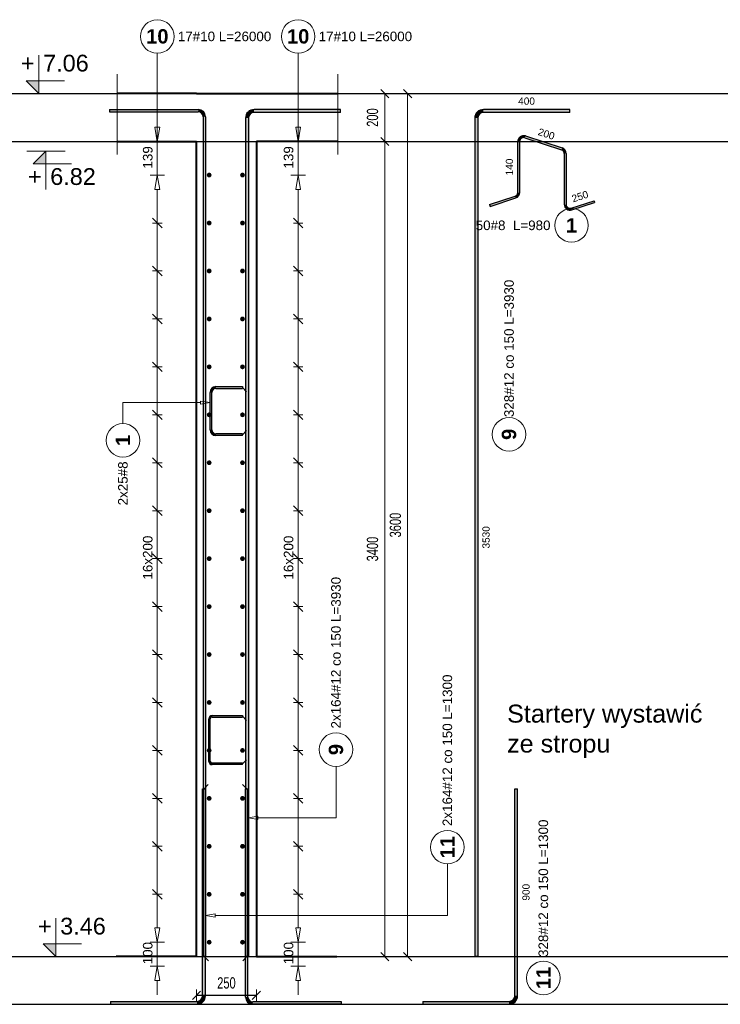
# Model space of a CAD drawing. Extents: x -1474 to 455485, y -101625 to 75879.
# Tile 8 of 40: x 342090 to 345015, y -87552 to -83445. Entities that reach past the tile are written whole.
import ezdxf
from ezdxf.enums import TextEntityAlignment as Align

# ---------------------------------------------------------------- set-up
doc = ezdxf.new("R2010")
doc.units = 0
doc.header["$LTSCALE"] = 10
doc.header["$MEASUREMENT"] = 0
doc.linetypes.add('HIDDEN', pattern=[0.375, 0.25, -0.125])
for name, color, linetype, lineweight in [('P-Linia1', 3, 'Continuous', 40), ('P-Opis', 1, 'Continuous', 18), ('P-Przerywana', 13, 'HIDDEN', 9), ('P-Wymiar', 254, 'Continuous', 9)]:
    doc.layers.add(name, color=color, linetype=linetype, lineweight=lineweight)
for name, color, linetype in [('RCAD_kształt pręta', 7, 'Continuous'), ('RCAD_opis kształtu pręta', 7, 'Continuous'), ('RCAD_opis rozkładu', 7, 'Continuous'), ('RCAD_pręt wyrzucony', 130, 'Continuous'), ('RCAD_pręty punktowe', 7, 'Continuous'), ('RCAD_symbole graficzne', 7, 'Continuous')]:
    doc.layers.add(name, color=color, linetype=linetype)
doc.styles.add('_Fd Opis', font='arial.ttf')
doc.styles.add('ROMANS', font='arial.ttf', dxfattribs={"width": 0.7})
doc.styles.add('style1', font='arial.ttf')
doc.styles.add('style3', font='arialbd.ttf')
doc.dimstyles.new('A25', dxfattribs={"dimscale": 27, "dimtxt": 1.75, "dimasz": 0.05, "dimexe": 0, "dimexo": 0, "dimgap": 1, "dimtad": 1, "dimdec": 4, "dimrnd": 1, "dimdsep": 46, "dimtxsty": 'ROMANS', "dimblk": '[[[[[[[[', "dimcen": 2, "dimdle": 2, "dimse1": 1, "dimse2": 1, "dimclrd": 256, "dimclrt": 1, "dimadec": 0, "dimazin": 0, "dimtfac": 1, "dimtdec": 4, "dimtix": 1, "dimtmove": 2, "dimatfit": 3, "dimldrblk": '[[[[[[[[', "dimfxl": 0, "dimtvp": 0.6, "dimtolj": 1, "dimlwd": -1, "dimarcsym": 0})

# ---------------------------------------------------------------- blocks, each defined once
blk = doc.blocks.new('[[[[[[[[')
at = {"layer": 'P-Wymiar'}
for p, q in [((-12.7, -12.7), (12.7, 12.7)), ((0, 0), (-4.6, 0)), ((0, 18), (0, -18))]:
    blk.add_line(p, q, dxfattribs=at)
blk = doc.blocks.new('*D132')
at = {"layer": 'Defpoints', "color": 0, "transparency": 16777216}
for p in [(342952.1, -83752.9), (343709.6, -83752.9), (342950.2, -87352.9)]:
    blk.add_point(p, dxfattribs=at)
at = {"layer": 'P-Wymiar', "transparency": 16777216}
blk.add_line((343709.6, -87351.6), (343709.6, -83754.3), dxfattribs=at)
at = {"layer": 'P-Wymiar', "transparency": 16777216, "xscale": 1.35, "yscale": 1.35, "zscale": 1.35}
for p, rotation in [((343709.6, -83752.9), 90), ((343709.6, -87352.9), 270)]:
    blk.add_blockref('[[[[[[[[', p, dxfattribs=dict(at, rotation=rotation))
at = {"layer": 'P-Wymiar', "color": 1, "transparency": 16777216, "insert": (343658.5, -85552.9), "char_height": 47.25, "attachment_point": 5, "rotation": 90, "style": 'ROMANS'}
blk.add_mtext('\\A1;3600', dxfattribs=at)
blk = doc.blocks.new('*D133')
at = {"layer": 'Defpoints', "color": 0, "transparency": 16777216}
for p in [(343475.1, -83952.9), (342841.9, -87352.9), (343614.1, -87352.9)]:
    blk.add_point(p, dxfattribs=at)
at = {"layer": 'P-Wymiar', "transparency": 16777216}
blk.add_line((343614.1, -83954.3), (343614.1, -87351.6), dxfattribs=at)
at = {"layer": 'P-Wymiar', "transparency": 16777216, "xscale": 1.35, "yscale": 1.35, "zscale": 1.35}
for p, rotation in [((343614.1, -83952.9), 90), ((343614.1, -87352.9), 270)]:
    blk.add_blockref('[[[[[[[[', p, dxfattribs=dict(at, rotation=rotation))
at = {"layer": 'P-Wymiar', "color": 1, "transparency": 16777216, "insert": (343563, -85652.9), "char_height": 47.25, "attachment_point": 5, "rotation": 90, "style": 'ROMANS'}
blk.add_mtext('\\A1;3400', dxfattribs=at)
blk = doc.blocks.new('*D134')
at = {"layer": 'Defpoints', "color": 0, "transparency": 16777216}
for p in [(343475.1, -83752.9), (343614.1, -83752.9), (343475.1, -83952.9)]:
    blk.add_point(p, dxfattribs=at)
at = {"layer": 'P-Wymiar', "transparency": 16777216}
blk.add_line((343614.1, -83951.6), (343614.1, -83754.3), dxfattribs=at)
at = {"layer": 'P-Wymiar', "transparency": 16777216, "xscale": 1.35, "yscale": 1.35, "zscale": 1.35}
for p, rotation in [((343614.1, -83752.9), 90), ((343614.1, -83952.9), 270)]:
    blk.add_blockref('[[[[[[[[', p, dxfattribs=dict(at, rotation=rotation))
at = {"layer": 'P-Wymiar', "color": 1, "transparency": 16777216, "insert": (343563, -83852.9), "char_height": 47.25, "attachment_point": 5, "rotation": 90, "style": 'ROMANS', "bg_fill": 3, "box_fill_scale": 1.25, "bg_fill_color": 256, "bg_fill_true_color": 13158600, "bg_fill_transparency": 0}
blk.add_mtext('\\A1;200', dxfattribs=at)
blk = doc.blocks.new('*D135')
at = {"transparency": 16777216}
blk.add_line((342829.7, -87514.1), (343077, -87514.1), dxfattribs=at)
at = {"layer": 'Defpoints', "color": 0, "transparency": 16777216}
for p in [(342828.3, -87017.3), (343078.3, -87017.3), (343078.3, -87514.1)]:
    blk.add_point(p, dxfattribs=at)
at = {"transparency": 16777216, "xscale": 1.35, "yscale": 1.35, "zscale": 1.35, "rotation": 180}
blk.add_blockref('[[[[[[[[', (342828.3, -87514.1), dxfattribs=at)
at = {"transparency": 16777216, "xscale": 1.35, "yscale": 1.35, "zscale": 1.35}
blk.add_blockref('[[[[[[[[', (343078.3, -87514.1), dxfattribs=at)
at = {"color": 1, "transparency": 16777216, "insert": (342953.3, -87463), "char_height": 47.25, "attachment_point": 5, "style": 'ROMANS', "bg_fill": 3, "box_fill_scale": 1.25, "bg_fill_color": 256, "bg_fill_true_color": 13158600, "bg_fill_transparency": 0}
blk.add_mtext('\\A1;250', dxfattribs=at)

msp = doc.modelspace()

# ---------------------------------------------------------------- hatches: boundary and pattern name
at = {"layer": 'RCAD_kształt pręta'}
for points in [[(342465.65145, -83829.32691), (342465.65145, -83819.32691), (342835.65145, -83819.32691), (342835.65145, -83829.32691)], [(343428.77184, -83819.32691), (343428.77184, -83831.32691), (343068.77184, -83831.32691), (343068.77184, -83819.32691)], [(342908.92968, -84983.27809), (342908.92968, -84975.27809), (343019.92968, -84975.27809), (343019.92968, -84983.27809)], [(342892.92968, -85155.75508), (342884.92968, -85155.75508), (342884.92968, -84999.27809), (342892.92968, -84999.27809)], [(343019.92968, -85171.75508), (343019.92968, -85179.75508), (342908.92968, -85179.75508), (342908.92968, -85171.75508)], [(342885.92968, -86538.62241), (342879.92968, -86538.62241), (342879.92968, -86361.14543), (342885.92968, -86361.14543)], [(342893.42968, -86353.64543), (342893.42968, -86347.64543), (343019.92968, -86347.64543), (343019.92968, -86353.64543)], [(343019.92968, -86546.12241), (343019.92968, -86552.12241), (342893.42968, -86552.12241), (342893.42968, -86546.12241)]]:
    msp.add_hatch(color=4, dxfattribs=at).paths.add_polyline_path(points, flags=0)
h = msp.add_hatch(color=4, dxfattribs=at)
edge = h.paths.add_edge_path(flags=0)
edge.add_line((342865.65145, -83849.32691), (342855.65145, -83849.32691))
edge.add_arc((342835.65145, -83849.32691), 20, 0, 90)
edge.add_line((342835.65145, -83829.32691), (342835.65145, -83819.32691))
edge.add_arc((342835.65145, -83849.32691), 30, 360, 450, ccw=False)
h = msp.add_hatch(color=4, dxfattribs=at)
edge = h.paths.add_edge_path(flags=0)
edge.add_line((343068.77184, -83819.32691), (343068.77184, -83831.32691))
edge.add_arc((343068.77184, -83855.32691), 24, 90, 180)
edge.add_line((343044.77184, -83855.32691), (343032.77184, -83855.32691))
edge.add_arc((343068.77184, -83855.32691), 36, 450, 540, ccw=False)
h = msp.add_hatch(color=4, dxfattribs=at)
edge = h.paths.add_edge_path(flags=0)
edge.add_line((342908.92968, -84975.27809), (342908.92968, -84983.27809))
edge.add_arc((342908.92968, -84999.27809), 16, 90, 180)
edge.add_line((342892.92968, -84999.27809), (342884.92968, -84999.27809))
edge.add_arc((342908.92968, -84999.27809), 24, 450, 540, ccw=False)
h = msp.add_hatch(color=4, dxfattribs=at)
edge = h.paths.add_edge_path(flags=0)
edge.add_line((342884.92968, -85155.75508), (342892.92968, -85155.75508))
edge.add_arc((342908.92968, -85155.75508), 16, -180, -90)
edge.add_line((342908.92968, -85171.75508), (342908.92968, -85179.75508))
edge.add_arc((342908.92968, -85155.75508), 24, 540, 630, ccw=False)
h = msp.add_hatch(color=4, dxfattribs=at)
edge = h.paths.add_edge_path(flags=0)
edge.add_line((342893.42968, -86347.64543), (342893.42968, -86353.64543))
edge.add_arc((342893.42968, -86361.14543), 7.5, 90, 180)
edge.add_line((342885.92968, -86361.14543), (342879.92968, -86361.14543))
edge.add_arc((342893.42968, -86361.14543), 13.5, 450, 540, ccw=False)
h = msp.add_hatch(color=4, dxfattribs=at)
edge = h.paths.add_edge_path(flags=0)
edge.add_line((342879.92968, -86538.62241), (342885.92968, -86538.62241))
edge.add_arc((342893.42968, -86538.62241), 7.5, -180, -90)
edge.add_line((342893.42968, -86546.12241), (342893.42968, -86552.12241))
edge.add_arc((342893.42968, -86538.62241), 13.5, 540, 630, ccw=False)
at = {"layer": 'RCAD_pręt wyrzucony'}
h = msp.add_hatch(color=4, dxfattribs=at)
edge = h.paths.add_edge_path(flags=0)
edge.add_line((344025.82506, -83819.32691), (344025.82506, -83831.32691))
edge.add_arc((344025.82506, -83855.32691), 24, 90, 180)
edge.add_line((344001.82506, -83855.32691), (343989.82506, -83855.32691))
edge.add_arc((344025.82506, -83855.32691), 36, 450, 540, ccw=False)
for points in [[(344385.82506, -83819.32691), (344385.82506, -83831.32691), (344025.82506, -83831.32691), (344025.82506, -83819.32691)], [(343989.82506, -83855.32691), (344001.82506, -83855.32691), (344001.82506, -87352.93326), (343989.82506, -87352.93326)], [(344198.29691, -83937.42634), (344200.76905, -83929.81789), (344354.78458, -83979.86057), (344352.31244, -83987.46902)], [(344177.35264, -84165.58475), (344169.35264, -84165.58475), (344169.35264, -83952.64324), (344177.35264, -83952.64324)], [(344363.36817, -84002.68592), (344371.36817, -84002.68592), (344371.36817, -84215.62743), (344363.36817, -84215.62743)], [(344053.329, -84223.3195), (344050.85686, -84215.71105), (344158.29691, -84180.80166), (344160.76905, -84188.41011)], [(344394.78458, -84238.45279), (344392.31244, -84230.84434), (344487.39181, -84199.95118), (344489.86394, -84207.55963)], [(344168.72475, -87515.93326), (344156.72475, -87515.93326), (344156.72475, -86652.93326), (344168.72475, -86652.93326)], [(343772.72475, -87551.93326), (343772.72475, -87539.93326), (344132.72475, -87539.93326), (344132.72475, -87551.93326)]]:
    msp.add_hatch(color=4, dxfattribs=at).paths.add_polyline_path(points, flags=0)
h = msp.add_hatch(color=4, dxfattribs=at)
edge = h.paths.add_edge_path(flags=0)
edge.add_line((344200.76905, -83929.81789), (344198.29691, -83937.42634))
edge.add_arc((344193.35264, -83952.64324), 16, 72, 180)
edge.add_line((344177.35264, -83952.64324), (344169.35264, -83952.64324))
edge.add_arc((344193.35264, -83952.64324), 24, 432, 540, ccw=False)
h = msp.add_hatch(color=4, dxfattribs=at)
edge = h.paths.add_edge_path(flags=0)
edge.add_line((344371.36817, -84002.68592), (344363.36817, -84002.68592))
edge.add_arc((344347.36817, -84002.68592), 16, 0, 72)
edge.add_line((344352.31244, -83987.46902), (344354.78458, -83979.86057))
edge.add_arc((344347.36817, -84002.68592), 24, 360, 432, ccw=False)
h = msp.add_hatch(color=4, dxfattribs=at)
edge = h.paths.add_edge_path(flags=0)
edge.add_line((344160.76905, -84188.41011), (344158.29691, -84180.80166))
edge.add_arc((344153.35264, -84165.58475), 16, -72, 0)
edge.add_line((344169.35264, -84165.58475), (344177.35264, -84165.58475))
edge.add_arc((344153.35264, -84165.58475), 24, 288, 360, ccw=False)
h = msp.add_hatch(color=4, dxfattribs=at)
edge = h.paths.add_edge_path(flags=0)
edge.add_line((344363.36817, -84215.62743), (344371.36817, -84215.62743))
edge.add_arc((344387.36817, -84215.62743), 16, 180, 288)
edge.add_line((344392.31244, -84230.84434), (344394.78458, -84238.45279))
edge.add_arc((344387.36817, -84215.62743), 24, 540, 648, ccw=False)
h = msp.add_hatch(color=4, dxfattribs=at)
edge = h.paths.add_edge_path(flags=0)
edge.add_line((344132.72475, -87551.93326), (344132.72475, -87539.93326))
edge.add_arc((344132.72475, -87515.93326), 24, -90.00000001, -0.00000001)
edge.add_line((344156.72475, -87515.93326), (344168.72475, -87515.93326))
edge.add_arc((344132.72475, -87515.93326), 36, 269.99999999, 359.99999999, ccw=False)
at = {"layer": 'RCAD_pręty punktowe'}
h = msp.add_hatch(color=1, dxfattribs=at)
edge = h.paths.add_edge_path(flags=0)
edge.add_arc((342881.17408, -84092.93326), 10, 0, 360, ccw=False)
h = msp.add_hatch(color=1, dxfattribs=at)
edge = h.paths.add_edge_path(flags=0)
edge.add_arc((343020.26442, -84092.93326), 10, 0, 360, ccw=False)
h = msp.add_hatch(color=1, dxfattribs=at)
edge = h.paths.add_edge_path(flags=0)
edge.add_arc((342881.17408, -84292.93326), 10, 0, 360, ccw=False)
h = msp.add_hatch(color=1, dxfattribs=at)
edge = h.paths.add_edge_path(flags=0)
edge.add_arc((343020.26442, -84292.93326), 10, 0, 360, ccw=False)
h = msp.add_hatch(color=1, dxfattribs=at)
edge = h.paths.add_edge_path(flags=0)
edge.add_arc((342881.17408, -84492.93326), 10, 0, 360, ccw=False)
h = msp.add_hatch(color=1, dxfattribs=at)
edge = h.paths.add_edge_path(flags=0)
edge.add_arc((343020.26442, -84492.93326), 10, 0, 360, ccw=False)
h = msp.add_hatch(color=1, dxfattribs=at)
edge = h.paths.add_edge_path(flags=0)
edge.add_arc((342881.17408, -84692.93326), 10, 0, 360, ccw=False)
h = msp.add_hatch(color=1, dxfattribs=at)
edge = h.paths.add_edge_path(flags=0)
edge.add_arc((343020.26442, -84692.93326), 10, 0, 360, ccw=False)
h = msp.add_hatch(color=1, dxfattribs=at)
edge = h.paths.add_edge_path(flags=0)
edge.add_arc((342881.17408, -84892.93326), 10, 0, 360, ccw=False)
h = msp.add_hatch(color=1, dxfattribs=at)
edge = h.paths.add_edge_path(flags=0)
edge.add_arc((343020.26442, -84892.93326), 10, 0, 360, ccw=False)
h = msp.add_hatch(color=1, dxfattribs=at)
edge = h.paths.add_edge_path(flags=0)
edge.add_arc((342881.17408, -85092.93326), 10, 0, 360, ccw=False)
h = msp.add_hatch(color=1, dxfattribs=at)
edge = h.paths.add_edge_path(flags=0)
edge.add_arc((343020.26442, -85092.93326), 10, 0, 360, ccw=False)
h = msp.add_hatch(color=1, dxfattribs=at)
edge = h.paths.add_edge_path(flags=0)
edge.add_arc((342881.17408, -85292.93326), 10, 0, 360, ccw=False)
h = msp.add_hatch(color=1, dxfattribs=at)
edge = h.paths.add_edge_path(flags=0)
edge.add_arc((343020.26442, -85292.93326), 10, 0, 360, ccw=False)
h = msp.add_hatch(color=1, dxfattribs=at)
edge = h.paths.add_edge_path(flags=0)
edge.add_arc((342881.17408, -85492.93326), 10, 0, 360, ccw=False)
h = msp.add_hatch(color=1, dxfattribs=at)
edge = h.paths.add_edge_path(flags=0)
edge.add_arc((343020.26442, -85492.93326), 10, 0, 360, ccw=False)
h = msp.add_hatch(color=1, dxfattribs=at)
edge = h.paths.add_edge_path(flags=0)
edge.add_arc((342881.17408, -85692.93326), 10, 0, 360, ccw=False)
h = msp.add_hatch(color=1, dxfattribs=at)
edge = h.paths.add_edge_path(flags=0)
edge.add_arc((343020.26442, -85692.93326), 10, 0, 360, ccw=False)
h = msp.add_hatch(color=1, dxfattribs=at)
edge = h.paths.add_edge_path(flags=0)
edge.add_arc((342881.17408, -85892.93326), 10, 0, 360, ccw=False)
h = msp.add_hatch(color=1, dxfattribs=at)
edge = h.paths.add_edge_path(flags=0)
edge.add_arc((343020.26442, -85892.93326), 10, 0, 360, ccw=False)
h = msp.add_hatch(color=1, dxfattribs=at)
edge = h.paths.add_edge_path(flags=0)
edge.add_arc((342881.17408, -86092.93326), 10, 0, 360, ccw=False)
h = msp.add_hatch(color=1, dxfattribs=at)
edge = h.paths.add_edge_path(flags=0)
edge.add_arc((343020.26442, -86092.93326), 10, 0, 360, ccw=False)
h = msp.add_hatch(color=1, dxfattribs=at)
edge = h.paths.add_edge_path(flags=0)
edge.add_arc((342881.17408, -86292.93326), 10, 0, 360, ccw=False)
h = msp.add_hatch(color=1, dxfattribs=at)
edge = h.paths.add_edge_path(flags=0)
edge.add_arc((343020.26442, -86292.93326), 10, 0, 360, ccw=False)
h = msp.add_hatch(color=1, dxfattribs=at)
edge = h.paths.add_edge_path(flags=0)
edge.add_arc((342881.17408, -86492.93326), 10, 0, 360, ccw=False)
h = msp.add_hatch(color=1, dxfattribs=at)
edge = h.paths.add_edge_path(flags=0)
edge.add_arc((343020.26442, -86492.93326), 10, 0, 360, ccw=False)
h = msp.add_hatch(color=1, dxfattribs=at)
edge = h.paths.add_edge_path(flags=0)
edge.add_arc((342881.17408, -86692.93326), 10, 0, 360, ccw=False)
h = msp.add_hatch(color=1, dxfattribs=at)
edge = h.paths.add_edge_path(flags=0)
edge.add_arc((343020.26442, -86692.93326), 10, 0, 360, ccw=False)
h = msp.add_hatch(color=1, dxfattribs=at)
edge = h.paths.add_edge_path(flags=0)
edge.add_arc((342881.17408, -86892.93326), 10, 0, 360, ccw=False)
h = msp.add_hatch(color=1, dxfattribs=at)
edge = h.paths.add_edge_path(flags=0)
edge.add_arc((343020.26442, -86892.93326), 10, 0, 360, ccw=False)
at = {"layer": 'RCAD_symbole graficzne'}
for points in [[(342116.94894, -83699.59993), (342170.28227, -83752.93326), (342170.28227, -83699.59993)], [(342146.62391, -84046.2666), (342199.95725, -83992.93326), (342199.95725, -84046.2666)], [(342188.32256, -87299.59993), (342241.6559, -87352.93326), (342241.6559, -87299.59993)]]:
    msp.add_hatch(color=1, dxfattribs=at).paths.add_polyline_path(points, flags=0)

# ---------------------------------------------------------------- linework, layer by layer
at = {"layer": 'Defpoints', "color": 21}
msp.add_xline((232413.86384, -87352.93326), (1, 0), dxfattribs=at)
at = {"layer": 'P-Linia1'}
for p, q in [((342828.34574, -83752.93326), (342497.06766, -83752.93326)), ((343078.34574, -83752.93326), (343418.12273, -83752.93326)), ((343252.81028, -83752.93326), (343412.81028, -83752.93326)), ((342497.06766, -83952.93326), (342828.34574, -83952.93326)), ((342828.34574, -87352.93326), (342828.34574, -83952.93326)), ((343078.34574, -83952.93326), (343078.34574, -87352.93326)), ((343418.12273, -83952.93326), (343078.34574, -83952.93326))]:
    msp.add_line(p, q, dxfattribs=at)
for points in [[(342828.34574, -83752.93326), (343078.34574, -83752.93326)], [(342828.34574, -87352.93326), (342493.22486, -87352.93326)], [(343078.34574, -87352.93326), (343413.46662, -87352.93326)]]:
    msp.add_lwpolyline(points, dxfattribs=at)
at = {"layer": 'P-Przerywana'}
msp.add_line((342828.34574, -83752.93326), (342497.06766, -83752.93326), dxfattribs=at)
for points in [[(342497.06766, -84007.51318), (342497.06766, -83671.77121)], [(343418.12273, -84007.51318), (343418.12273, -83671.77121)]]:
    msp.add_lwpolyline(points, dxfattribs=at)
at = {"layer": 'RCAD_kształt pręta', "color": 4}
for p, q in [((342465.65145, -83819.32691), (342835.65145, -83819.32691)), ((342465.65145, -83819.32691), (342465.65145, -83829.32691)), ((343428.77184, -83819.32691), (343068.77184, -83819.32691)), ((343428.77184, -83831.32691), (343428.77184, -83819.32691)), ((342465.65145, -83829.32691), (342835.65145, -83829.32691)), ((343428.77184, -83831.32691), (343068.77184, -83831.32691)), ((342908.92968, -84975.27809), (343019.92968, -84975.27809)), ((343019.92968, -84975.27809), (343019.92968, -84983.27809)), ((342884.92968, -85155.75508), (342884.92968, -84999.27809)), ((342892.92968, -85155.75508), (342892.92968, -84999.27809)), ((342908.92968, -84983.27809), (343019.92968, -84983.27809)), ((343019.92968, -85171.75508), (342908.92968, -85171.75508)), ((343019.92968, -85179.75508), (342908.92968, -85179.75508)), ((343019.92968, -85179.75508), (343019.92968, -85171.75508)), ((342879.92968, -86538.62241), (342879.92968, -86361.14543)), ((342885.92968, -86538.62241), (342885.92968, -86361.14543)), ((342893.42968, -86347.64543), (343019.92968, -86347.64543)), ((342893.42968, -86353.64543), (343019.92968, -86353.64543)), ((343019.92968, -86347.64543), (343019.92968, -86353.64543)), ((343019.92968, -86546.12241), (342893.42968, -86546.12241)), ((343019.92968, -86552.12241), (342893.42968, -86552.12241)), ((343019.92968, -86552.12241), (343019.92968, -86546.12241)), ((342853.81738, -86652.93326), (342865.81738, -86652.93326)), ((343032.93778, -86652.93326), (343042.93778, -86652.93326)), ((342469.81738, -87539.93326), (342469.81738, -87551.93326)), ((343432.93778, -87551.93326), (343432.93778, -87541.93326))]:
    msp.add_line(p, q, dxfattribs=at)
at = {"layer": 'RCAD_kształt pręta', "color": 2, "lineweight": 5}
for p, q in [((343019.92968, -84979.27809), (343037.42968, -84996.77809)), ((343019.92968, -85175.75508), (343037.42968, -85158.25508)), ((343019.92968, -86350.64543), (343037.42968, -86368.14543)), ((343019.92968, -86549.12241), (343037.42968, -86531.62241)), ((342859.81738, -86652.93326), (342877.31738, -86635.43326)), ((343037.93778, -86652.93326), (343020.43778, -86635.43326))]:
    msp.add_line(p, q, dxfattribs=at)
at = {"layer": 'RCAD_kształt pręta', "color": 4}
for centre, radius, start, end in [((342835.65145, -83849.32691), 30, 0, 90), ((343068.77184, -83855.32691), 36, 90, 180), ((342835.65145, -83849.32691), 20, 0, 90), ((343068.77184, -83855.32691), 24, 90, 180), ((342908.92968, -84999.27809), 24, 90, 180), ((342908.92968, -84999.27809), 16, 90, 180), ((342908.92968, -85155.75508), 24, 180, 270), ((342908.92968, -85155.75508), 16, 180, 270), ((342893.42968, -86361.14543), 13.5, 90, 180), ((342893.42968, -86361.14543), 7.5, 90, 180), ((342893.42968, -86538.62241), 13.5, 180, 270), ((342893.42968, -86538.62241), 7.5, 180, 270)]:
    msp.add_arc(centre, radius, start, end, dxfattribs=at)
at = {"layer": 'RCAD_opis kształtu pręta', "color": 8, "lineweight": 0}
for p, q in [((342521.29018, -85042.18187), (342844.92968, -85042.18187)), ((342521.29018, -85042.18187), (342521.29018, -85129.4199)), ((342844.92968, -85035.5152), (342884.92968, -85042.18187)), ((342844.92968, -85035.5152), (342844.92968, -85048.84854)), ((342884.92968, -85042.18187), (342844.92968, -85048.84854)), ((343410.60722, -86774.04944), (343410.60722, -86559.30508)), ((343044.77184, -86774.04944), (343084.77184, -86767.38278)), ((343084.77184, -86780.71611), (343044.77184, -86774.04944)), ((343084.77184, -86780.71611), (343084.77184, -86767.38278)), ((343410.60722, -86774.04944), (343084.77184, -86774.04944)), ((343875.57431, -87181.22212), (343875.57431, -86966.47775))]:
    msp.add_line(p, q, dxfattribs=at)
for centre in [(342521.29018, -85199.4199), (343410.60722, -86489.30508), (343875.57431, -86896.47775)]:
    msp.add_circle(centre, 70, dxfattribs=at)
at = {"layer": 'RCAD_opis rozkładu', "color": 8, "lineweight": 0}
for p, q in [((342664.75245, -83584.70223), (342664.75245, -83953.64773)), ((343252.58693, -83584.70223), (343252.58693, -83953.64773)), ((342664.75245, -83833.64773), (342664.75245, -83893.64773)), ((343252.58693, -83833.64773), (343252.58693, -83893.64773)), ((342664.75245, -83953.64773), (342654.75245, -83893.64773)), ((342674.75245, -83893.64773), (342654.75245, -83893.64773)), ((342674.75245, -83893.64773), (342664.75245, -83953.64773)), ((343252.58693, -83953.64773), (343242.58693, -83893.64773)), ((343262.58693, -83893.64773), (343242.58693, -83893.64773)), ((343262.58693, -83893.64773), (343252.58693, -83953.64773)), ((342694.75245, -83953.64773), (342634.75245, -83953.64773)), ((342664.75245, -84092.93326), (342664.75245, -83953.64773)), ((343282.58693, -83953.64773), (343222.58693, -83953.64773)), ((343252.58693, -84092.93326), (343252.58693, -83953.64773)), ((342634.75245, -84092.93326), (342694.75245, -84092.93326)), ((342654.75245, -84152.93326), (342664.75245, -84092.93326)), ((342664.75245, -84092.93326), (342674.75245, -84152.93326)), ((343282.58693, -84092.93326), (343222.58693, -84092.93326)), ((343242.58693, -84152.93326), (343252.58693, -84092.93326)), ((343252.58693, -84092.93326), (343262.58693, -84152.93326)), ((342654.75245, -84152.93326), (342674.75245, -84152.93326)), ((342664.75245, -84292.93326), (342664.75245, -84152.93326)), ((343242.58693, -84152.93326), (343262.58693, -84152.93326)), ((343252.58693, -84292.93326), (343252.58693, -84152.93326)), ((342684.75245, -84312.93326), (342644.75245, -84272.93326)), ((343272.58693, -84312.93326), (343232.58693, -84272.93326)), ((342644.75245, -84292.93326), (342684.75245, -84292.93326)), ((342664.75245, -84492.93326), (342664.75245, -84292.93326)), ((343272.58693, -84292.93326), (343232.58693, -84292.93326)), ((343252.58693, -84492.93326), (343252.58693, -84292.93326)), ((342684.75245, -84512.93326), (342644.75245, -84472.93326)), ((343272.58693, -84512.93326), (343232.58693, -84472.93326)), ((342644.75245, -84492.93326), (342684.75245, -84492.93326)), ((342664.75245, -84692.93326), (342664.75245, -84492.93326)), ((343272.58693, -84492.93326), (343232.58693, -84492.93326)), ((343252.58693, -84692.93326), (343252.58693, -84492.93326)), ((342684.75245, -84712.93326), (342644.75245, -84672.93326)), ((343272.58693, -84712.93326), (343232.58693, -84672.93326)), ((342644.75245, -84692.93326), (342684.75245, -84692.93326)), ((342664.75245, -84892.93326), (342664.75245, -84692.93326)), ((343272.58693, -84692.93326), (343232.58693, -84692.93326)), ((343252.58693, -84892.93326), (343252.58693, -84692.93326)), ((342684.75245, -84912.93326), (342644.75245, -84872.93326)), ((342644.75245, -84892.93326), (342684.75245, -84892.93326)), ((342664.75245, -85092.93326), (342664.75245, -84892.93326)), ((343272.58693, -84912.93326), (343232.58693, -84872.93326)), ((343272.58693, -84892.93326), (343232.58693, -84892.93326)), ((343252.58693, -85092.93326), (343252.58693, -84892.93326)), ((342684.75245, -85112.93326), (342644.75245, -85072.93326)), ((342644.75245, -85092.93326), (342684.75245, -85092.93326)), ((342664.75245, -85292.93326), (342664.75245, -85092.93326)), ((343272.58693, -85112.93326), (343232.58693, -85072.93326)), ((343272.58693, -85092.93326), (343232.58693, -85092.93326)), ((343252.58693, -85292.93326), (343252.58693, -85092.93326)), ((342684.75245, -85312.93326), (342644.75245, -85272.93326)), ((342644.75245, -85292.93326), (342684.75245, -85292.93326)), ((342664.75245, -85492.93326), (342664.75245, -85292.93326)), ((343272.58693, -85312.93326), (343232.58693, -85272.93326)), ((343272.58693, -85292.93326), (343232.58693, -85292.93326)), ((343252.58693, -85492.93326), (343252.58693, -85292.93326)), ((342684.75245, -85512.93326), (342644.75245, -85472.93326)), ((342644.75245, -85492.93326), (342684.75245, -85492.93326)), ((342664.75245, -85692.93326), (342664.75245, -85492.93326)), ((343272.58693, -85512.93326), (343232.58693, -85472.93326)), ((343272.58693, -85492.93326), (343232.58693, -85492.93326)), ((343252.58693, -85692.93326), (343252.58693, -85492.93326)), ((342684.75245, -85712.93326), (342644.75245, -85672.93326)), ((343272.58693, -85712.93326), (343232.58693, -85672.93326)), ((342644.75245, -85692.93326), (342684.75245, -85692.93326)), ((342664.75245, -85792.93326), (342664.75245, -85692.93326)), ((343272.58693, -85692.93326), (343232.58693, -85692.93326)), ((343252.58693, -85792.93326), (343252.58693, -85692.93326)), ((342664.75245, -85792.93326), (342664.75245, -85892.93326)), ((343252.58693, -85792.93326), (343252.58693, -85892.93326)), ((342644.75245, -85872.93326), (342684.75245, -85912.93326)), ((343232.58693, -85872.93326), (343272.58693, -85912.93326)), ((342644.75245, -85892.93326), (342684.75245, -85892.93326)), ((342664.75245, -85892.93326), (342664.75245, -86092.93326)), ((343272.58693, -85892.93326), (343232.58693, -85892.93326)), ((343252.58693, -85892.93326), (343252.58693, -86092.93326)), ((342644.75245, -86072.93326), (342684.75245, -86112.93326)), ((343232.58693, -86072.93326), (343272.58693, -86112.93326)), ((342644.75245, -86092.93326), (342684.75245, -86092.93326)), ((342664.75245, -86092.93326), (342664.75245, -86292.93326)), ((343272.58693, -86092.93326), (343232.58693, -86092.93326)), ((343252.58693, -86092.93326), (343252.58693, -86292.93326)), ((342644.75245, -86272.93326), (342684.75245, -86312.93326)), ((342644.75245, -86292.93326), (342684.75245, -86292.93326)), ((342664.75245, -86292.93326), (342664.75245, -86492.93326)), ((343232.58693, -86272.93326), (343272.58693, -86312.93326)), ((343272.58693, -86292.93326), (343232.58693, -86292.93326)), ((343252.58693, -86292.93326), (343252.58693, -86492.93326)), ((342644.75245, -86472.93326), (342684.75245, -86512.93326)), ((342644.75245, -86492.93326), (342684.75245, -86492.93326)), ((342664.75245, -86492.93326), (342664.75245, -86692.93326)), ((343232.58693, -86472.93326), (343272.58693, -86512.93326)), ((343272.58693, -86492.93326), (343232.58693, -86492.93326)), ((343252.58693, -86492.93326), (343252.58693, -86692.93326)), ((342644.75245, -86672.93326), (342684.75245, -86712.93326)), ((342644.75245, -86692.93326), (342684.75245, -86692.93326)), ((342664.75245, -86692.93326), (342664.75245, -86892.93326)), ((343232.58693, -86672.93326), (343272.58693, -86712.93326)), ((343272.58693, -86692.93326), (343232.58693, -86692.93326)), ((343252.58693, -86692.93326), (343252.58693, -86892.93326)), ((342644.75245, -86872.93326), (342684.75245, -86912.93326)), ((342644.75245, -86892.93326), (342684.75245, -86892.93326)), ((342664.75245, -86892.93326), (342664.75245, -87092.93326)), ((343232.58693, -86872.93326), (343272.58693, -86912.93326)), ((343272.58693, -86892.93326), (343232.58693, -86892.93326)), ((343252.58693, -86892.93326), (343252.58693, -87092.93326)), ((342644.75245, -87072.93326), (342684.75245, -87112.93326)), ((343232.58693, -87072.93326), (343272.58693, -87112.93326)), ((342644.75245, -87092.93326), (342684.75245, -87092.93326)), ((342664.75245, -87092.93326), (342664.75245, -87232.93326)), ((343272.58693, -87092.93326), (343232.58693, -87092.93326)), ((343252.58693, -87092.93326), (343252.58693, -87232.93326)), ((342664.75245, -87292.93326), (342654.75245, -87232.93326)), ((342674.75245, -87232.93326), (342654.75245, -87232.93326)), ((342674.75245, -87232.93326), (342664.75245, -87292.93326)), ((343252.58693, -87292.93326), (343242.58693, -87232.93326)), ((343262.58693, -87232.93326), (343242.58693, -87232.93326)), ((343262.58693, -87232.93326), (343252.58693, -87292.93326)), ((342634.75245, -87292.93326), (342694.75245, -87292.93326)), ((342664.75245, -87292.93326), (342664.75245, -87392.93326)), ((343282.58693, -87292.93326), (343222.58693, -87292.93326)), ((343252.58693, -87292.93326), (343252.58693, -87392.93326)), ((342694.75245, -87392.93326), (342634.75245, -87392.93326)), ((342654.75245, -87452.93326), (342664.75245, -87392.93326)), ((342664.75245, -87392.93326), (342674.75245, -87452.93326)), ((343282.58693, -87392.93326), (343222.58693, -87392.93326)), ((343242.58693, -87452.93326), (343252.58693, -87392.93326)), ((343252.58693, -87392.93326), (343262.58693, -87452.93326)), ((342654.75245, -87452.93326), (342674.75245, -87452.93326)), ((342664.75245, -87512.93326), (342664.75245, -87452.93326)), ((343242.58693, -87452.93326), (343262.58693, -87452.93326)), ((343252.58693, -87512.93326), (343252.58693, -87452.93326))]:
    msp.add_line(p, q, dxfattribs=at)
for centre in [(342664.75245, -83514.70223), (343252.58693, -83514.70223)]:
    msp.add_circle(centre, 70, dxfattribs=at)
at = {"layer": 'RCAD_pręt wyrzucony', "color": 4}
for p, q in [((344385.82506, -83819.32691), (344025.82506, -83819.32691)), ((344385.82506, -83831.32691), (344385.82506, -83819.32691)), ((343989.82506, -83855.32691), (343989.82506, -87352.93326)), ((344001.82506, -83855.32691), (344001.82506, -87352.93326)), ((344385.82506, -83831.32691), (344025.82506, -83831.32691)), ((344198.29691, -83937.42634), (344352.31244, -83987.46902)), ((344200.76905, -83929.81789), (344354.78458, -83979.86057)), ((344169.35264, -84165.58475), (344169.35264, -83952.64324)), ((344177.35264, -84165.58475), (344177.35264, -83952.64324)), ((344363.36817, -84002.68592), (344363.36817, -84215.62743)), ((344371.36817, -84002.68592), (344371.36817, -84215.62743)), ((344050.85686, -84215.71105), (344158.29691, -84180.80166)), ((344053.329, -84223.3195), (344160.76905, -84188.41011)), ((344050.85686, -84215.71105), (344053.329, -84223.3195)), ((344392.31244, -84230.84434), (344487.39181, -84199.95118)), ((344394.78458, -84238.45279), (344489.86394, -84207.55963)), ((344487.39181, -84199.95118), (344489.86394, -84207.55963)), ((344156.72475, -87515.93326), (344156.72475, -86652.93326)), ((344156.72475, -86652.93326), (344168.72475, -86652.93326)), ((344168.72475, -87515.93326), (344168.72475, -86652.93326)), ((344001.82506, -87352.93326), (343989.82506, -87352.93326)), ((343772.72475, -87539.93326), (344132.72475, -87539.93326)), ((343772.72475, -87539.93326), (343772.72475, -87551.93326)), ((343772.72475, -87551.93326), (344132.72475, -87551.93326))]:
    msp.add_line(p, q, dxfattribs=at)
at = {"layer": 'RCAD_pręt wyrzucony', "color": 8, "lineweight": 0}
for centre in [(344393.33899, -84302.70333), (344132.923, -85174.36834), (344276.0682, -87442.03315)]:
    msp.add_circle(centre, 70, dxfattribs=at)
at = {"layer": 'RCAD_pręt wyrzucony', "color": 4}
for centre, radius, start, end in [((344025.82506, -83855.32691), 36, 90, 180), ((344025.82506, -83855.32691), 24, 90, 180), ((344193.35264, -83952.64324), 24, 72, 180), ((344193.35264, -83952.64324), 16, 72, 180), ((344347.36817, -84002.68592), 16, 360, 72), ((344347.36817, -84002.68592), 24, 360, 72), ((344153.35264, -84165.58475), 16, 288, 0), ((344153.35264, -84165.58475), 24, 288, 0), ((344387.36817, -84215.62743), 24, 180, 288), ((344387.36817, -84215.62743), 16, 180, 288), ((344132.72475, -87515.93326), 24, 269.99999999, 359.99999999), ((344132.72475, -87515.93326), 36, 269.99999999, 359.99999999)]:
    msp.add_arc(centre, radius, start, end, dxfattribs=at)
at = {"layer": 'RCAD_symbole graficzne', "color": 1, "lineweight": 0}
for p, q in [((342170.28227, -83752.93326), (342170.28227, -83592.93326)), ((342276.94894, -83699.59993), (342116.94894, -83699.59993)), ((342116.94894, -83699.59993), (342170.28227, -83752.93326)), ((342250.28227, -83752.93326), (342090.28227, -83752.93326)), ((342279.95725, -83992.93326), (342119.95725, -83992.93326)), ((342146.62391, -84046.2666), (342199.95725, -83992.93326)), ((342199.95725, -83992.93326), (342199.95725, -84152.93326)), ((342306.62391, -84046.2666), (342146.62391, -84046.2666)), ((342241.6559, -87352.93326), (342241.6559, -87192.93326)), ((342348.32256, -87299.59993), (342188.32256, -87299.59993)), ((342188.32256, -87299.59993), (342241.6559, -87352.93326)), ((342321.6559, -87352.93326), (342161.6559, -87352.93326))]:
    msp.add_line(p, q, dxfattribs=at)

# ---------------------------------------------------------------- texts
at = {"layer": 'P-Opis', "insert": (344124.7939, -86413.20098), "char_height": 75, "width": 902.055227, "attachment_point": 4, "style": '_Fd Opis'}
msp.add_mtext('Startery wystawić ze stropu', dxfattribs=at)
at = {"layer": 'RCAD_opis kształtu pręta', "color": 1, "attachment_point": 5, "rotation": 90}
for s, insert, char_height, style in [('1', (342521.29018, -85199.4199), 60, 'style3'), ('2x25#8  ', (342521.29018, -85379.03791), 40, 'style1'), ('2x164#12 co 150 L=3930', (343410.60722, -86085.29416), 40, 'style1'), ('2x164#12 co 150 L=1300', (343875.57431, -86492.46684), 40, 'style1'), ('9', (343410.60722, -86489.30508), 60, 'style3'), ('11', (343875.57431, -86896.47775), 60, 'style3')]:
    msp.add_mtext(s, dxfattribs=dict(at, insert=insert, char_height=char_height, style=style))
at = {"layer": 'RCAD_opis rozkładu', "color": 1, "char_height": 60, "attachment_point": 5, "style": 'style3'}
for insert in [(342664.75245, -83514.70223), (343252.58693, -83514.70223)]:
    msp.add_mtext('10', dxfattribs=dict(at, insert=insert))
at = {"layer": 'RCAD_opis rozkładu', "color": 2, "char_height": 40, "attachment_point": 5, "style": 'style1'}
for insert in [(342945.38001, -83514.70223), (343533.21449, -83514.70223)]:
    msp.add_mtext('17#10 L=26000', dxfattribs=dict(at, insert=insert))
at = {"layer": 'RCAD_opis rozkładu', "color": 2, "char_height": 40, "attachment_point": 7, "rotation": 90, "style": 'style1'}
for s, insert in [('139', (342645.18901, -84065.63702)), ('139', (343233.02349, -84065.63702)), ('16x200', (342645.17537, -85780.21839)), ('16x200', (343233.00985, -85780.21839)), ('100', (342645.17537, -87385.17065)), ('100', (343233.00985, -87385.17065))]:
    msp.add_mtext(s, dxfattribs=dict(at, insert=insert))
at = {"layer": 'RCAD_pręt wyrzucony', "color": 1, "attachment_point": 5}
for s, insert, char_height, rotation, style in [('400', (344205.82506, -83784.32691), 30, 360, 'style1'), ('200', (344288.59241, -83921.55225), 30, 342, 'style1'), ('140', (344134.35264, -84059.114), 30, 90, 'style1'), ('250', (344429.03653, -84182.11078), 30, 18, 'style1'), ('9', (344132.923, -85174.36834), 60, 90, 'style3'), ('3530', (344036.82506, -85604.13009), 30, 90, 'style1'), ('900', (344203.72475, -87084.43326), 30, 89.99999999, 'style1'), ('11', (344276.0682, -87442.03315), 60, 90, 'style3')]:
    msp.add_mtext(s, dxfattribs=dict(at, insert=insert, char_height=char_height, rotation=rotation, style=style))
at = {"layer": 'RCAD_pręt wyrzucony', "color": 2, "insert": (344149.68278, -84302.70333), "char_height": 40, "attachment_point": 5, "style": 'style1'}
msp.add_mtext('50#8  L=980', dxfattribs=at)
at = {"layer": 'RCAD_pręt wyrzucony', "color": 1, "insert": (344393.33899, -84302.70333), "char_height": 60, "attachment_point": 5, "style": 'style3'}
msp.add_mtext('1', dxfattribs=at)
at = {"layer": 'RCAD_pręt wyrzucony', "color": 2, "char_height": 40, "attachment_point": 5, "rotation": 90, "style": 'style1'}
for s, insert in [('328#12 co 150 L=3930', (344132.923, -84815.90995)), ('328#12 co 150 L=1300', (344276.0682, -87067.88581))]:
    msp.add_mtext(s, dxfattribs=dict(at, insert=insert))
at = {"layer": 'RCAD_symbole graficzne', "color": 2, "style": 'style1'}
for p in [(342152.50449, -83681.82215), (342223.87812, -87281.82215)]:
    msp.add_text('+', height=70, dxfattribs=at).set_placement(p, align=Align.BOTTOM_RIGHT)
for s, p in [('7.06 ', (342188.06005, -83681.82215)), ('3.46 ', (342259.43368, -87281.82215))]:
    msp.add_text(s, height=70, dxfattribs=at).set_placement(p, align=Align.BOTTOM_LEFT)
msp.add_text('+', height=70, dxfattribs=at).set_placement((342182.17947, -84064.04438), align=Align.TOP_RIGHT)
msp.add_text('6.82 ', height=70, dxfattribs=at).set_placement((342217.73502, -84064.04438), align=Align.TOP_LEFT)

# ---------------------------------------------------------------- dimensions: what is measured, and where the dimension line sits
at = {"layer": 'P-Wymiar'}
for base, p1, p2, picture, middle in [((343709.63578, -83752.93326), (342950.24007, -87352.93326), (342952.05914, -83752.93326), '*D132', (343658.49509, -85552.93326)), ((343614.09559, -87352.93326), (343475.09956, -83952.93326), (342841.89837, -87352.93326), '*D133', (343562.9549, -85652.93326))]:
    dim = msp.add_linear_dim(base=base, p1=p1, p2=p2, angle=90, dimstyle='A25', dxfattribs=at)
    dim.commit()
    dim.dimension.update_dxf_attribs({"geometry": picture, "text_midpoint": middle})

# ---------------------------------------------------------------- next in the draw order: dimensions: what is measured, and where the dimension line sits
dim = msp.add_linear_dim(base=(343078.34574, -87514.08578), p1=(342828.34574, -87017.29083), p2=(343078.34574, -87017.29083), dimstyle='A25', override={"dimfxl": 160, "dimfxlon": 1, "dimtfill": 1})
dim.commit()
dim.dimension.update_dxf_attribs({"geometry": '*D135', "text_midpoint": (342953.34574, -87462.96121)})
dim = msp.add_linear_dim(base=(343614.09559, -83752.93326), p1=(343475.09956, -83952.93326), p2=(343475.09956, -83752.93326), angle=90, dimstyle='A25', override={"dimfxl": 160, "dimfxlon": 1, "dimtfill": 1}, dxfattribs=at)
dim.commit()
dim.dimension.update_dxf_attribs({"geometry": '*D134', "text_midpoint": (343562.97101, -83852.93326)})

# ---------------------------------------------------------------- next in the draw order: hatches: boundary and pattern name
at = {"layer": 'RCAD_kształt pręta'}
for points in [[(342855.65145, -83849.32691), (342865.65145, -83849.32691), (342865.65145, -87352.93326), (342855.65145, -87352.93326)], [(343032.77184, -83855.32691), (343044.77184, -83855.32691), (343044.77184, -87352.93326), (343032.77184, -87352.93326)], [(342865.81738, -87515.93326), (342853.81738, -87515.93326), (342853.81738, -86652.93326), (342865.81738, -86652.93326)], [(343042.93778, -87521.93326), (343032.93778, -87521.93326), (343032.93778, -86652.93326), (343042.93778, -86652.93326)], [(342469.81738, -87551.93326), (342469.81738, -87539.93326), (342829.81738, -87539.93326), (342829.81738, -87551.93326)], [(343432.93778, -87541.93326), (343432.93778, -87551.93326), (343062.93778, -87551.93326), (343062.93778, -87541.93326)]]:
    msp.add_hatch(color=4, dxfattribs=at).paths.add_polyline_path(points, flags=0)
h = msp.add_hatch(color=4, dxfattribs=at)
edge = h.paths.add_edge_path(flags=0)
edge.add_line((342829.81738, -87551.93326), (342829.81738, -87539.93326))
edge.add_arc((342829.81738, -87515.93326), 24, -90.00000001, -0.00000001)
edge.add_line((342853.81738, -87515.93326), (342865.81738, -87515.93326))
edge.add_arc((342829.81738, -87515.93326), 36, 269.99999999, 359.99999999, ccw=False)
h = msp.add_hatch(color=4, dxfattribs=at)
edge = h.paths.add_edge_path(flags=0)
edge.add_line((343032.93778, -87521.93326), (343042.93778, -87521.93326))
edge.add_arc((343062.93778, -87521.93326), 20, -179.99999999, -89.99999999)
edge.add_line((343062.93778, -87541.93326), (343062.93778, -87551.93326))
edge.add_arc((343062.93778, -87521.93326), 30, 180.00000001, 270.00000001, ccw=False)
at = {"layer": 'RCAD_pręty punktowe'}
h = msp.add_hatch(color=1, dxfattribs=at)
edge = h.paths.add_edge_path(flags=0)
edge.add_arc((342881.17408, -87092.93326), 10, 0, 360, ccw=False)
h = msp.add_hatch(color=1, dxfattribs=at)
edge = h.paths.add_edge_path(flags=0)
edge.add_arc((343020.26442, -87092.93326), 10, 0, 360, ccw=False)
h = msp.add_hatch(color=1, dxfattribs=at)
edge = h.paths.add_edge_path(flags=0)
edge.add_arc((342881.17408, -87292.93326), 10, 0, 360, ccw=False)
h = msp.add_hatch(color=1, dxfattribs=at)
edge = h.paths.add_edge_path(flags=0)
edge.add_arc((343020.26442, -87292.93326), 10, 0, 360, ccw=False)

# ---------------------------------------------------------------- next in the draw order: linework, layer by layer
at = {"layer": 'Defpoints', "color": 21}
for p in [(238098.40145, -83752.93326), (231219.52352, -83752.93326), (244474.54756, -83752.93326), (237595.66964, -83752.93326), (275978.67385, -83752.93326), (269099.79593, -83752.93326), (282354.81997, -83752.93326), (275475.94204, -83752.93326), (238152.43513, -83952.93326), (231273.5572, -83952.93326), (244528.58124, -83952.93326), (237649.70332, -83952.93326), (276032.70753, -83952.93326), (269153.82961, -83952.93326), (282408.85365, -83952.93326), (275529.97572, -83952.93326), (243115.86313, -87352.60185), (331205.41923, -87352.60185), (236236.98521, -87352.60185), (324326.5413, -87352.60185), (294834.79637, -87352.60185), (382924.35247, -87352.60185), (287955.91844, -87352.60185), (376045.47454, -87352.60185), (249492.00924, -87352.60185), (337581.56534, -87352.60185), (242613.13132, -87352.60185), (330702.68742, -87352.60185), (301210.94248, -87352.60185), (389300.49858, -87352.60185), (294332.06456, -87352.60185), (382421.62065, -87352.60185), (280996.13554, -87352.60185), (369085.69163, -87352.60185), (274117.25761, -87352.60185), (362206.81371, -87352.60185), (332715.06877, -87352.60185), (420804.62487, -87352.60185), (325836.19085, -87352.60185), (413925.74694, -87352.60185), (287372.28165, -87352.60185), (375461.83775, -87352.60185), (280493.40372, -87352.60185), (368582.95982, -87352.60185), (339091.21489, -87352.60185), (427180.77098, -87352.60185), (332212.33696, -87352.60185), (420301.89306, -87352.60185), (320503.41994, -87352.93326), (225534.98592, -87352.93326), (313624.54202, -87352.93326), (284132.79708, -87352.93326), (372222.35318, -87352.93326), (277253.91915, -87352.93326), (365343.47525, -87352.93326), (238790.00996, -87352.93326), (326879.56605, -87352.93326), (231911.13203, -87352.93326), (320000.68813, -87352.93326), (290508.94319, -87352.93326), (378598.49929, -87352.93326), (283630.06527, -87352.93326), (371719.62137, -87352.93326), (270294.13625, -87352.93326), (358383.69234, -87352.93326), (263415.25832, -87352.93326), (351504.81442, -87352.93326), (322013.06948, -87352.93326), (410102.62558, -87352.93326), (315134.19156, -87352.93326), (403223.74766, -87352.93326), (276670.28236, -87352.93326), (364759.83846, -87352.93326), (269791.40444, -87352.93326), (357880.96053, -87352.93326), (328389.2156, -87352.93326), (416478.7717, -87352.93326), (321510.33767, -87352.93326), (409599.89377, -87352.93326), (243115.86313, -87551.60185), (331205.41923, -87551.60185), (236236.98521, -87551.60185), (324326.5413, -87551.60185), (294834.79637, -87551.60185), (382924.35247, -87551.60185), (287955.91844, -87551.60185), (376045.47454, -87551.60185), (249492.00924, -87551.60185), (337581.56534, -87551.60185), (242613.13132, -87551.60185), (330702.68742, -87551.60185), (301210.94248, -87551.60185), (389300.49858, -87551.60185), (294332.06456, -87551.60185), (382421.62065, -87551.60185), (280996.13554, -87551.60185), (369085.69163, -87551.60185), (274117.25761, -87551.60185), (362206.81371, -87551.60185), (332715.06877, -87551.60185), (420804.62487, -87551.60185), (325836.19085, -87551.60185), (413925.74694, -87551.60185), (287372.28165, -87551.60185), (375461.83775, -87551.60185), (280493.40372, -87551.60185), (368582.95982, -87551.60185), (339091.21489, -87551.60185), (427180.77098, -87551.60185), (332212.33696, -87551.60185), (420301.89306, -87551.60185), (232413.86384, -87551.93326), (320503.41994, -87551.93326), (225534.98592, -87551.93326), (313624.54202, -87551.93326), (284132.79708, -87551.93326), (372222.35318, -87551.93326), (277253.91915, -87551.93326), (365343.47525, -87551.93326), (238790.00996, -87551.93326), (326879.56605, -87551.93326), (231911.13203, -87551.93326), (320000.68813, -87551.93326), (290508.94319, -87551.93326), (378598.49929, -87551.93326), (283630.06527, -87551.93326), (371719.62137, -87551.93326), (270294.13625, -87551.93326), (358383.69234, -87551.93326), (263415.25832, -87551.93326), (351504.81442, -87551.93326), (322013.06948, -87551.93326), (410102.62558, -87551.93326), (315134.19156, -87551.93326), (403223.74766, -87551.93326), (276670.28236, -87551.93326), (364759.83846, -87551.93326), (269791.40444, -87551.93326), (357880.96053, -87551.93326), (328389.2156, -87551.93326), (416478.7717, -87551.93326), (321510.33767, -87551.93326), (409599.89377, -87551.93326)]:
    msp.add_xline(p, (1, 0), dxfattribs=at)
at = {"layer": 'RCAD_kształt pręta', "color": 4}
for p, q in [((342855.65145, -83849.32691), (342855.65145, -87352.93326)), ((342865.65145, -83849.32691), (342865.65145, -87352.93326)), ((343032.77184, -83855.32691), (343032.77184, -87352.93326)), ((343044.77184, -83855.32691), (343044.77184, -87352.93326)), ((342853.81738, -87515.93326), (342853.81738, -86652.93326)), ((342865.81738, -87515.93326), (342865.81738, -86652.93326)), ((343032.93778, -87521.93326), (343032.93778, -86652.93326)), ((343042.93778, -87521.93326), (343042.93778, -86652.93326)), ((342865.65145, -87352.93326), (342855.65145, -87352.93326)), ((343044.77184, -87352.93326), (343032.77184, -87352.93326)), ((342469.81738, -87539.93326), (342829.81738, -87539.93326)), ((342469.81738, -87551.93326), (342829.81738, -87551.93326)), ((343432.93778, -87541.93326), (343062.93778, -87541.93326)), ((343432.93778, -87551.93326), (343062.93778, -87551.93326))]:
    msp.add_line(p, q, dxfattribs=at)
at = {"layer": 'RCAD_kształt pręta', "color": 2, "lineweight": 5}
for p, q in [((342860.65145, -87352.93326), (342878.15145, -87370.43326)), ((343038.77184, -87352.93326), (343021.27184, -87370.43326))]:
    msp.add_line(p, q, dxfattribs=at)
at = {"layer": 'RCAD_kształt pręta', "color": 4}
for centre, radius, start, end in [((342829.81738, -87515.93326), 24, 269.99999999, 359.99999999), ((342829.81738, -87515.93326), 36, 269.99999999, 359.99999999), ((343062.93778, -87521.93326), 30, 180.00000001, 270.00000001), ((343062.93778, -87521.93326), 20, 180.00000001, 270.00000001)]:
    msp.add_arc(centre, radius, start, end, dxfattribs=at)
at = {"layer": 'RCAD_opis kształtu pręta', "color": 8, "lineweight": 0}
for p, q in [((342865.81738, -87181.22212), (342905.81738, -87174.55545)), ((342905.81738, -87187.88879), (342865.81738, -87181.22212)), ((342905.81738, -87187.88879), (342905.81738, -87174.55545)), ((343875.57431, -87181.22212), (342905.81738, -87181.22212))]:
    msp.add_line(p, q, dxfattribs=at)

doc.saveas('drawing.dxf')
